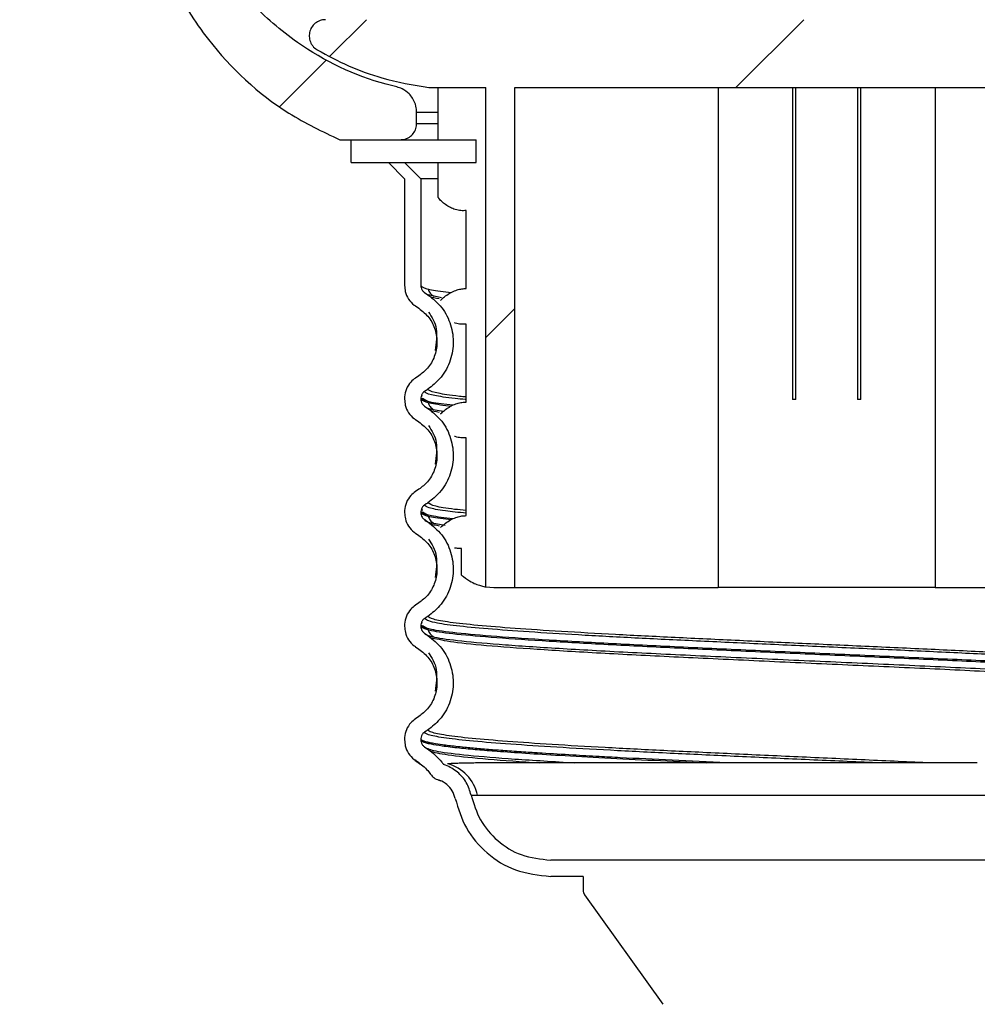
# Model space of a CAD drawing. Header units: millimetres. Extents: x 13 to 267, y 13 to 203.
# Tile 4 of 10: x 155 to 164, y 103 to 113. Entities that reach past the tile are written whole.
import ezdxf

# ---------------------------------------------------------------- set-up
doc = ezdxf.new("R2010")
doc.units = ezdxf.units.MM

msp = doc.modelspace()

# ---------------------------------------------------------------- hatches: boundary and pattern name
at = {"linetype": 'Continuous', "lineweight": 18}
h = msp.add_hatch(dxfattribs=at)
h.set_pattern_fill('ANSI31', style=0)
edge = h.paths.add_edge_path(flags=0)
edge.add_spline(control_points=[(156.2297, 114.5195), (156.1772, 114.6879), (156.0989, 114.8502), (155.9997, 114.9959), (155.8867, 115.1619), (155.7435, 115.3106), (155.582, 115.4297), (155.4809, 115.5043), (155.3713, 115.5686), (155.2569, 115.6204), (155.074, 115.7032), (154.8743, 115.7555), (154.6744, 115.7731), (154.625, 115.7774), (154.5755, 115.7797), (154.526, 115.78)], knot_values=[0.029125, 0.029125, 0.029125, 0.029125, 0.0307116, 0.0307116, 0.0307116, 0.0325182, 0.0325182, 0.0325182, 0.0336391, 0.0336391, 0.0336391, 0.0354456, 0.0354456, 0.0354456, 0.0358875, 0.0358875, 0.0358875, 0.0358875], weights=[1, 1, 1, 1, 1, 1, 1, 1, 1, 1, 1, 1, 1, 1, 1, 1], degree=3, periodic=0)
edge.add_spline(control_points=[(154.526, 115.78), (151.762, 115.7935), (148.9721, 116.3641), (146.3776, 117.3175), (143.7975, 118.2656), (141.3388, 119.6216), (139.1429, 121.2751), (136.6234, 123.1722), (134.3916, 125.5131), (132.596, 128.1059), (130.7062, 130.8348), (129.2547, 133.9059), (128.274, 137.0771), (126.8765, 141.5961), (126.4276, 146.4243), (126.4833, 151.1541), (126.5171, 154.0259), (126.6995, 156.922), (127.2933, 159.732), (127.6385, 161.3658), (128.137, 162.9911), (128.8962, 164.4784), (129.4667, 165.5959), (130.2031, 166.6524), (131.0998, 167.5301), (132.0016, 168.4128), (133.0912, 169.1301), (134.25, 169.6295), (135.6166, 170.2184), (137.11, 170.5352), (138.5923, 170.6651), (139.1087, 170.7104), (139.6273, 170.7336), (140.1456, 170.7387)], knot_values=[0, 0, 0, 0, 0.0248765, 0.0248765, 0.0248765, 0.0495484, 0.0495484, 0.0495484, 0.0779273, 0.0779273, 0.0779273, 0.1077867, 0.1077867, 0.1077867, 0.1505062, 0.1505062, 0.1505062, 0.176284, 0.176284, 0.176284, 0.1912785, 0.1912785, 0.1912785, 0.2025565, 0.2025565, 0.2025565, 0.2139326, 0.2139326, 0.2139326, 0.2273275, 0.2273275, 0.2273275, 0.2319473, 0.2319473, 0.2319473, 0.2319473], weights=[1, 1, 1, 1, 1, 1, 1, 1, 1, 1, 1, 1, 1, 1, 1, 1, 1, 1, 1, 1, 1, 1, 1, 1, 1, 1, 1, 1, 1, 1, 1, 1, 1, 1], degree=3, periodic=0)
edge.add_spline(control_points=[(140.1456, 170.7387), (140.2785, 170.7385), (140.4129, 170.718), (140.5398, 170.6786), (140.6823, 170.6343), (140.8191, 170.5648), (140.939, 170.4758), (141.0588, 170.3869), (141.1649, 170.276), (141.2485, 170.1524), (141.3321, 170.0288), (141.3955, 169.889), (141.4335, 169.7447), (141.4715, 169.6004), (141.4851, 169.4475), (141.4732, 169.2988), (141.4612, 169.15), (141.4235, 169.0013), (141.363, 168.8648), (141.3025, 168.7284), (141.2176, 168.6006), (141.1153, 168.4919), (141.0131, 168.3832), (140.8907, 168.2906), (140.7582, 168.2219), (140.6258, 168.1531), (140.4796, 168.1063), (140.3319, 168.0853), (140.1841, 168.0643), (140.0307, 168.0685), (139.8843, 168.0976), (139.738, 168.1266), (139.5946, 168.1814), (139.4661, 168.2573), (139.3699, 168.314), (139.2803, 168.3836), (139.2013, 168.4625)], knot_values=[0.0028332, 0.0028332, 0.0028332, 0.0028332, 0.0040293, 0.0040293, 0.0040293, 0.0053723, 0.0053723, 0.0053723, 0.0067154, 0.0067154, 0.0067154, 0.0080585, 0.0080585, 0.0080585, 0.0094016, 0.0094016, 0.0094016, 0.0107447, 0.0107447, 0.0107447, 0.0120878, 0.0120878, 0.0120878, 0.0134309, 0.0134309, 0.0134309, 0.0147739, 0.0147739, 0.0147739, 0.016117, 0.016117, 0.016117, 0.0174601, 0.0174601, 0.0174601, 0.0184644, 0.0184644, 0.0184644, 0.0184644], weights=[1, 1, 1, 1, 1, 1, 1, 1, 1, 1, 1, 1, 1, 1, 1, 1, 1, 1, 1, 1, 1, 1, 1, 1, 1, 1, 1, 1, 1, 1, 1, 1, 1, 1, 1, 1, 1], degree=3, periodic=0)
edge.add_spline(control_points=[(139.2013, 168.4625), (139.1227, 168.384), (139.0441, 168.3054), (138.9656, 168.2268)], knot_values=[0.3230245, 0.3230245, 0.3230245, 0.3230245, 0.324028, 0.324028, 0.324028, 0.324028], weights=[1, 1, 1, 1], degree=3, periodic=0)
edge.add_spline(control_points=[(138.9656, 168.2268), (138.9663, 168.2261), (138.9669, 168.2255), (138.9676, 168.2248), (139.0998, 168.0931), (139.2565, 167.9824), (139.4247, 167.9019), (139.593, 167.8214), (139.7775, 167.7688), (139.9629, 167.7486), (140.1483, 167.7283), (140.3398, 167.7397), (140.5215, 167.782), (140.7032, 167.8242), (140.8801, 167.8984), (141.0376, 167.9984), (141.1951, 168.0984), (141.3374, 168.227), (141.4529, 168.3735), (141.5684, 168.52), (141.6602, 168.6884), (141.7207, 168.8649), (141.7812, 169.0413), (141.812, 169.2307), (141.8107, 169.4172), (141.8094, 169.6038), (141.7758, 169.7926), (141.7128, 169.9682), (141.6498, 170.1438), (141.5557, 170.3109), (141.4381, 170.4557), (141.3205, 170.6006), (141.1763, 170.7271), (141.0175, 170.8249), (140.8586, 170.9226), (140.6806, 170.9943), (140.4984, 171.0339), (140.3823, 171.0592), (140.2629, 171.072), (140.1441, 171.072)], knot_values=[0.0100646, 0.0100646, 0.0100646, 0.0100646, 0.0100731, 0.0100731, 0.0100731, 0.011752, 0.011752, 0.011752, 0.0134309, 0.0134309, 0.0134309, 0.0151097, 0.0151097, 0.0151097, 0.0167886, 0.0167886, 0.0167886, 0.0184674, 0.0184674, 0.0184674, 0.0201463, 0.0201463, 0.0201463, 0.0218251, 0.0218251, 0.0218251, 0.023504, 0.023504, 0.023504, 0.0251829, 0.0251829, 0.0251829, 0.0268617, 0.0268617, 0.0268617, 0.0285406, 0.0285406, 0.0285406, 0.0296075, 0.0296075, 0.0296075, 0.0296075], weights=[1, 1, 1, 1, 1, 1, 1, 1, 1, 1, 1, 1, 1, 1, 1, 1, 1, 1, 1, 1, 1, 1, 1, 1, 1, 1, 1, 1, 1, 1, 1, 1, 1, 1, 1, 1, 1, 1, 1, 1], degree=3, periodic=0)
edge.add_spline(control_points=[(140.1441, 171.072), (138.3267, 171.0544), (136.4712, 170.8127), (134.7632, 170.1915), (133.6221, 169.7765), (132.528, 169.1761), (131.5858, 168.4102), (130.6424, 167.6434), (129.8307, 166.6948), (129.185, 165.6647), (128.2621, 164.1924), (127.6387, 162.5245), (127.2086, 160.8409), (126.0172, 156.1775), (125.9502, 151.2342), (126.2715, 146.4318), (126.5572, 142.1611), (127.4244, 137.8516), (129.0671, 133.8992), (130.4107, 130.6663), (132.2964, 127.6016), (134.6253, 124.9876), (136.96, 122.367), (139.8053, 120.124), (142.9132, 118.4931), (145.8378, 116.9584), (149.0937, 115.9046), (152.3789, 115.5645), (153.0913, 115.4907), (153.8082, 115.4502), (154.5244, 115.4467)], knot_values=[0, 0, 0, 0, 0.0163575, 0.0163575, 0.0163575, 0.027238, 0.027238, 0.027238, 0.0381291, 0.0381291, 0.0381291, 0.0537284, 0.0537284, 0.0537284, 0.0972659, 0.0972659, 0.0972659, 0.1360988, 0.1360988, 0.1360988, 0.1678039, 0.1678039, 0.1678039, 0.1996353, 0.1996353, 0.1996353, 0.2295996, 0.2295996, 0.2295996, 0.2359795, 0.2359795, 0.2359795, 0.2359795], weights=[1, 1, 1, 1, 1, 1, 1, 1, 1, 1, 1, 1, 1, 1, 1, 1, 1, 1, 1, 1, 1, 1, 1, 1, 1, 1, 1, 1, 1, 1, 1], degree=3, periodic=0)
edge.add_spline(control_points=[(154.5244, 115.4467), (154.5373, 115.4466), (154.5502, 115.4463), (154.5631, 115.4459), (154.7122, 115.4408), (154.8625, 115.41), (155.0016, 115.3558), (155.0886, 115.3219), (155.1726, 115.2786), (155.2506, 115.2273), (155.3753, 115.1453), (155.4875, 115.0406), (155.578, 114.9219), (155.6685, 114.8033), (155.7398, 114.6674), (155.7859, 114.5254), (155.802, 114.476), (155.8152, 114.4255), (155.8254, 114.3745)], knot_values=[0.0227178, 0.0227178, 0.0227178, 0.0227178, 0.0228325, 0.0228325, 0.0228325, 0.0241756, 0.0241756, 0.0241756, 0.0250089, 0.0250089, 0.0250089, 0.026352, 0.026352, 0.026352, 0.027695, 0.027695, 0.027695, 0.0281602, 0.0281602, 0.0281602, 0.0281602], weights=[1, 1, 1, 1, 1, 1, 1, 1, 1, 1, 1, 1, 1, 1, 1, 1, 1, 1, 1], degree=3, periodic=0)
edge.add_spline(control_points=[(155.8254, 114.3745), (155.8804, 114.0988), (155.9714, 113.828), (156.0939, 113.575), (156.1956, 113.3648), (156.3203, 113.1643), (156.4637, 112.98), (156.6929, 112.6856), (156.976, 112.4267), (157.2897, 112.2248), (157.4547, 112.1186), (157.6297, 112.0266), (157.8108, 111.9511)], knot_values=[0.0579119, 0.0579119, 0.0579119, 0.0579119, 0.0604399, 0.0604399, 0.0604399, 0.0625232, 0.0625232, 0.0625232, 0.0658809, 0.0658809, 0.0658809, 0.0676409, 0.0676409, 0.0676409, 0.0676409], weights=[1, 1, 1, 1, 1, 1, 1, 1, 1, 1, 1, 1, 1], degree=3, periodic=0)
edge.add_line((157.8108, 111.9511), (158.4341, 111.9511))
edge.add_spline(control_points=[(158.4341, 111.9511), (158.4502, 111.9511), (158.4664, 111.9535), (158.4818, 111.9581), (158.4929, 111.9614), (158.5038, 111.9659), (158.5141, 111.9716), (158.5304, 111.9805), (158.5455, 111.9924), (158.558, 112.0063), (158.5705, 112.0201), (158.5807, 112.0363), (158.5879, 112.0535), (158.5951, 112.0708), (158.5994, 112.0895), (158.6005, 112.1081), (158.6007, 112.1113), (158.6008, 112.1145), (158.6008, 112.1178)], knot_values=[0.0028776, 0.0028776, 0.0028776, 0.0028776, 0.003022, 0.003022, 0.003022, 0.0031261, 0.0031261, 0.0031261, 0.003294, 0.003294, 0.003294, 0.0034619, 0.0034619, 0.0034619, 0.0036298, 0.0036298, 0.0036298, 0.0036586, 0.0036586, 0.0036586, 0.0036586], weights=[1, 1, 1, 1, 1, 1, 1, 1, 1, 1, 1, 1, 1, 1, 1, 1, 1, 1, 1], degree=3, periodic=0)
edge.add_line((158.6008, 112.1178), (158.6008, 112.2341))
edge.add_spline(control_points=[(158.6008, 112.2341), (158.6008, 112.2547), (158.5984, 112.2755), (158.5936, 112.2955), (158.5867, 112.3246), (158.5748, 112.3528), (158.5586, 112.378), (158.5486, 112.3937), (158.5368, 112.4084), (158.5236, 112.4217), (158.5026, 112.4429), (158.4777, 112.4608), (158.4508, 112.4739), (158.4334, 112.4823), (158.415, 112.4889), (158.3962, 112.4934)], knot_values=[0.0043812, 0.0043812, 0.0043812, 0.0043812, 0.0045665, 0.0045665, 0.0045665, 0.0048351, 0.0048351, 0.0048351, 0.0050018, 0.0050018, 0.0050018, 0.0052704, 0.0052704, 0.0052704, 0.0054444, 0.0054444, 0.0054444, 0.0054444], weights=[1, 1, 1, 1, 1, 1, 1, 1, 1, 1, 1, 1, 1, 1, 1, 1], degree=3, periodic=0)
edge.add_spline(control_points=[(158.3962, 112.4934), (158.3598, 112.5021), (158.3235, 112.5115), (158.2875, 112.5216), (157.9641, 112.6119), (157.6518, 112.7593), (157.3765, 112.9515), (157.2042, 113.0718), (157.0437, 113.2111), (156.9004, 113.3648), (156.6713, 113.6103), (156.4815, 113.8988), (156.3467, 114.2063), (156.3019, 114.3084), (156.2628, 114.4131), (156.2297, 114.5195)], knot_values=[0.0510405, 0.0510405, 0.0510405, 0.0510405, 0.0513736, 0.0513736, 0.0513736, 0.0543956, 0.0543956, 0.0543956, 0.0562705, 0.0562705, 0.0562705, 0.0592925, 0.0592925, 0.0592925, 0.0602893, 0.0602893, 0.0602893, 0.0602893], weights=[1, 1, 1, 1, 1, 1, 1, 1, 1, 1, 1, 1, 1, 1, 1, 1], degree=3, periodic=0)
h = msp.add_hatch(dxfattribs=at)
h.set_pattern_fill('ANSI31', style=0)
edge = h.paths.add_edge_path(flags=0)
edge.add_line((159.3106, 112.4867), (159.3106, 107.3587))
edge.add_spline(control_points=[(159.3106, 107.3587), (159.3383, 107.3552), (159.3662, 107.3534), (159.3941, 107.3534)], knot_values=[0.000877, 0.000877, 0.000877, 0.000877, 0.0011281, 0.0011281, 0.0011281, 0.0011281], weights=[1, 1, 1, 1], degree=3, periodic=0)
edge.add_line((159.3941, 107.3534), (159.6108, 107.3534))
edge.add_line((159.6108, 107.3534), (159.6108, 112.4867))
edge.add_line((159.6108, 112.4867), (166.0107, 112.4867))
edge.add_line((166.0107, 112.4867), (166.0107, 107.3534))
edge.add_line((166.0107, 107.3534), (166.2274, 107.3534))
edge.add_spline(control_points=[(166.2274, 107.3534), (166.2553, 107.3534), (166.2832, 107.3552), (166.3109, 107.3587)], knot_values=[0.0016913, 0.0016913, 0.0016913, 0.0016913, 0.0019418, 0.0019418, 0.0019418, 0.0019418], weights=[1, 1, 1, 1], degree=3, periodic=0)
edge.add_line((166.3109, 107.3587), (166.3109, 112.4867))
edge.add_line((166.3109, 112.4867), (166.894, 112.4867))
edge.add_spline(control_points=[(166.894, 112.4867), (167.2172, 112.5265), (167.5379, 112.6209), (167.8311, 112.7623), (167.9024, 112.7967), (167.9723, 112.834), (168.0406, 112.8739)], knot_values=[0.006136, 0.006136, 0.006136, 0.006136, 0.0090662, 0.0090662, 0.0090662, 0.0097724, 0.0097724, 0.0097724, 0.0097724], weights=[1, 1, 1, 1, 1, 1, 1], degree=3, periodic=0)
edge.add_spline(control_points=[(168.0406, 112.8739), (168.0495, 112.8791), (168.058, 112.8851), (168.0657, 112.8918), (168.0798, 112.9041), (168.092, 112.9189), (168.1013, 112.9351), (168.1105, 112.9513), (168.1171, 112.9693), (168.1205, 112.9876), (168.1239, 113.006), (168.1241, 113.0252), (168.1212, 113.0436), (168.1183, 113.062), (168.1122, 113.0802), (168.1034, 113.0966), (168.0946, 113.1131), (168.0828, 113.1282), (168.069, 113.1408), (168.0553, 113.1534), (168.0391, 113.1638), (168.022, 113.1711), (168.0048, 113.1784), (167.9862, 113.1829), (167.9675, 113.1841), (167.9639, 113.1843), (167.9602, 113.1844), (167.9566, 113.1844)], knot_values=[0.000915, 0.000915, 0.000915, 0.000915, 0.0010073, 0.0010073, 0.0010073, 0.0011752, 0.0011752, 0.0011752, 0.0013431, 0.0013431, 0.0013431, 0.001511, 0.001511, 0.001511, 0.0016789, 0.0016789, 0.0016789, 0.0018467, 0.0018467, 0.0018467, 0.0020146, 0.0020146, 0.0020146, 0.0021825, 0.0021825, 0.0021825, 0.0022151, 0.0022151, 0.0022151, 0.0022151], weights=[1, 1, 1, 1, 1, 1, 1, 1, 1, 1, 1, 1, 1, 1, 1, 1, 1, 1, 1, 1, 1, 1, 1, 1, 1, 1, 1, 1], degree=3, periodic=0)
edge.add_line((167.9566, 113.1844), (157.6649, 113.1844))
edge.add_spline(control_points=[(157.6649, 113.1844), (157.6646, 113.1844), (157.6643, 113.1844), (157.664, 113.1844), (157.6453, 113.1843), (157.6264, 113.181), (157.6089, 113.1747), (157.5913, 113.1685), (157.5746, 113.1591), (157.5601, 113.1473), (157.5456, 113.1356), (157.5329, 113.1212), (157.5231, 113.1053), (157.5133, 113.0894), (157.5061, 113.0716), (157.5021, 113.0534), (157.4981, 113.0352), (157.4972, 113.016), (157.4995, 112.9975), (157.5018, 112.979), (157.5073, 112.9606), (157.5155, 112.9439), (157.5207, 112.9334), (157.527, 112.9235), (157.5343, 112.9143), (157.5458, 112.8997), (157.5601, 112.8869), (157.5759, 112.8769), (157.5775, 112.8759), (157.5792, 112.8749), (157.5809, 112.8739)], knot_values=[0.0020118, 0.0020118, 0.0020118, 0.0020118, 0.0020146, 0.0020146, 0.0020146, 0.0021825, 0.0021825, 0.0021825, 0.0023504, 0.0023504, 0.0023504, 0.0025183, 0.0025183, 0.0025183, 0.0026862, 0.0026862, 0.0026862, 0.0028541, 0.0028541, 0.0028541, 0.003022, 0.003022, 0.003022, 0.0031261, 0.0031261, 0.0031261, 0.003294, 0.003294, 0.003294, 0.0033113, 0.0033113, 0.0033113, 0.0033113], weights=[1, 1, 1, 1, 1, 1, 1, 1, 1, 1, 1, 1, 1, 1, 1, 1, 1, 1, 1, 1, 1, 1, 1, 1, 1, 1, 1, 1, 1, 1, 1], degree=3, periodic=0)
edge.add_spline(control_points=[(157.5809, 112.8739), (157.7892, 112.7522), (158.0138, 112.6551), (158.2452, 112.5869), (158.4027, 112.5404), (158.5645, 112.5068), (158.7275, 112.4867)], knot_values=[0.052215, 0.052215, 0.052215, 0.052215, 0.0543841, 0.0543841, 0.0543841, 0.0558489, 0.0558489, 0.0558489, 0.0558489], weights=[1, 1, 1, 1, 1, 1, 1], degree=3, periodic=0)
edge.add_line((158.7275, 112.4867), (159.3106, 112.4867))
h = msp.add_hatch(dxfattribs=at)
h.set_pattern_fill('ANSI31', style=0)
h.paths.add_polyline_path([(157.9274, 111.9511), (157.9274, 111.7178), (159.2106, 111.7178), (159.2106, 111.9511)], flags=0)

# ---------------------------------------------------------------- linework, layer by layer
at = {"color": 7, "linetype": 'Continuous', "lineweight": 25}
for p, q in [((158.7275, 112.4867), (159.3106, 112.4867)), ((158.8192, 112.4867), (158.8192, 111.9511)), ((159.3106, 107.3587), (159.3106, 112.4867)), ((159.6108, 112.4867), (166.0107, 112.4867)), ((159.6108, 107.3534), (159.6108, 112.4867)), ((161.6972, 112.4867), (161.6972, 107.3534)), ((162.4608, 112.4867), (162.4608, 109.2844)), ((162.4941, 109.2844), (162.4941, 112.4867)), ((163.1274, 112.4867), (163.1274, 109.2844)), ((163.1608, 109.2844), (163.1608, 112.4867)), ((163.9243, 112.4867), (163.9243, 107.3534)), ((158.6008, 112.1178), (158.6008, 112.2341)), ((157.8108, 111.9511), (158.4341, 111.9511)), ((157.9274, 111.9511), (159.2106, 111.9511)), ((157.9274, 111.7178), (157.9274, 111.9511)), ((159.2106, 111.7178), (159.2106, 111.9511)), ((157.9274, 111.7178), (159.2106, 111.7178)), ((158.3108, 111.7178), (158.4775, 111.5511)), ((158.3108, 111.7178), (158.4775, 111.7178)), ((158.4775, 111.7178), (158.6441, 111.5511)), ((158.8192, 111.7178), (158.8192, 111.3603)), ((158.4775, 111.5511), (158.4775, 110.4526)), ((158.6441, 111.5511), (158.6441, 110.4525)), ((158.8192, 111.5511), (158.6441, 111.5511)), ((159.1096, 110.4235), (159.1096, 111.2235)), ((158.6812, 110.3829), (158.7172, 110.3589)), ((158.5889, 110.2441), (158.6249, 110.22)), ((159.1095, 109.2568), (159.1095, 110.0568)), ((158.6249, 109.5278), (158.5889, 109.5038)), ((158.4775, 109.2957), (158.4775, 109.2859)), ((158.6441, 109.2957), (158.6441, 109.2859)), ((158.6531, 109.3251), (158.6558, 109.3159)), ((158.6614, 109.2965), (158.7187, 109.261)), ((162.4941, 109.2844), (162.4608, 109.2844)), ((163.1608, 109.2844), (163.1274, 109.2844)), ((158.6813, 109.2163), (158.7173, 109.1923)), ((158.5889, 109.0774), (158.6249, 109.0534)), ((159.1095, 108.0901), (159.1096, 108.8901)), ((158.6249, 108.3611), (158.5889, 108.3371)), ((158.4775, 108.1291), (158.4775, 108.1192)), ((158.6441, 108.129), (158.6441, 108.1192)), ((158.6531, 108.1585), (158.6578, 108.1422)), ((158.6613, 108.1299), (158.7179, 108.0945)), ((158.6812, 108.0496), (158.7172, 108.0256)), ((158.5889, 107.9107), (158.6249, 107.8867)), ((159.0608, 107.4803), (159.0608, 107.7534)), ((159.3106, 107.3587), (159.3941, 107.3534)), ((159.3941, 107.3534), (159.6108, 107.3534)), ((159.6108, 107.3534), (161.6972, 107.3534)), ((163.9243, 107.3534), (161.6972, 107.3534)), ((163.9243, 107.3534), (166.0107, 107.3534)), ((158.6249, 107.1945), (158.5889, 107.1704)), ((158.4775, 106.9624), (158.4775, 106.9526)), ((158.6441, 106.9624), (158.6441, 106.9525)), ((158.6532, 106.992), (158.6548, 106.9863)), ((158.6613, 106.9633), (158.718, 106.9278)), ((158.6813, 106.8829), (158.7173, 106.8589)), ((158.5889, 106.7441), (158.6249, 106.72)), ((158.6249, 106.0278), (158.5889, 106.0038)), ((158.4775, 105.7955), (158.4775, 105.7859)), ((158.6441, 105.7955), (158.6441, 105.7859)), ((158.6812, 105.7163), (158.7173, 105.6922)), ((158.5847, 105.5803), (158.5977, 105.5663)), ((158.5889, 105.5774), (158.6249, 105.5534)), ((158.882, 105.5334), (158.8776, 105.5326)), ((158.8221, 105.3755), (158.8444, 105.3668)), ((159.2251, 105.2178), (166.4605, 105.2178)), ((165.6441, 104.5511), (159.9775, 104.5511)), ((160.3108, 104.3844), (159.9775, 104.3844)), ((160.3108, 104.3844), (160.3108, 104.2445)), ((160.3263, 104.1961), (161.1303, 103.0706))]:
    msp.add_line(p, q, dxfattribs=at)
at = {"color": 8, "linetype": 'Continuous', "lineweight": 25}
for p, q in [((158.6008, 112.2341), (158.8192, 112.2341)), ((158.6008, 112.1178), (158.8192, 112.1178)), ((158.7043, 110.3643), (158.855, 110.3319)), ((158.7172, 110.3589), (158.7309, 110.3475)), ((158.7173, 109.1923), (158.732, 109.1809)), ((158.7172, 108.0256), (158.733, 108.0142)), ((158.7173, 106.8589), (158.7341, 106.8476)), ((158.7463, 105.439), (158.7392, 105.4396)), ((158.8333, 105.3741), (158.8276, 105.3736))]:
    msp.add_line(p, q, dxfattribs=at)
at = {"color": 7, "linetype": 'Continuous', "lineweight": 25, "flags": 128}
for points in [[(158.7173, 109.3889), (158.7083, 109.3829), (158.6991, 109.3768), (158.6812, 109.3649)], [(158.7173, 108.2222), (158.7083, 108.2162), (158.6991, 108.2101), (158.6812, 108.1982)], [(158.7173, 107.0556), (158.7083, 107.0496), (158.6991, 107.0434), (158.6812, 107.0316)], [(158.7173, 105.8889), (158.7083, 105.8829), (158.6991, 105.8768), (158.6813, 105.8649)]]:
    msp.add_lwpolyline(points, dxfattribs=at)
at = {"color": 7, "linetype": 'Continuous', "lineweight": 25}
msp.add_arc((158.8194, 105.1386), 0.4133, 11.0475, 76.39765, dxfattribs=at)
for points, knots in [([(158.3962, 112.4934), (158.3599, 112.5026), (157.998, 112.5937), (157.458, 112.8512), (156.7903, 113.4319), (156.4139, 113.9919), (156.2664, 114.4143), (156.2297, 114.5195)], [0, 0, 0, 0, 0.0363172, 0.3621236, 0.5660402, 0.8918404, 1, 1, 1, 1]), ([(155.8254, 114.3745), (155.9007, 114.1019), (156.0388, 113.6028), (156.5216, 112.8483), (157.1191, 112.2833), (157.6335, 112.0363), (157.8108, 111.9511)], [0, 0, 0, 0, 0.2593785, 0.4748021, 0.8189982, 1, 1, 1, 1]), ([(157.6649, 113.1844), (157.6646, 113.1844), (157.6456, 113.1844), (157.6077, 113.1777), (157.5581, 113.1498), (157.5204, 113.107), (157.499, 113.0541), (157.4963, 112.9972), (157.5107, 112.9493), (157.537, 112.9077), (157.5615, 112.8855), (157.5792, 112.8749), (157.5809, 112.8739)], [0, 0, 0, 0, 0.0022238, 0.1313026, 0.2603814, 0.3894597, 0.5185374, 0.6476145, 0.7766914, 0.8574775, 0.9865556, 1, 1, 1, 1]), ([(157.5809, 112.8739), (157.6866, 112.8171), (157.8997, 112.7028), (158.2831, 112.5633), (158.5654, 112.5147), (158.7275, 112.4867)], [0, 0, 0, 0, 0.2955587, 0.5954805, 1, 1, 1, 1]), ([(158.6008, 112.2341), (158.5994, 112.2547), (158.5959, 112.3053), (158.5672, 112.3704), (158.5181, 112.4317), (158.4619, 112.4732), (158.4147, 112.4877), (158.3962, 112.4934)], [0, 0, 0, 0, 0.1742031, 0.4263848, 0.5842187, 0.8364048, 1, 1, 1, 1]), ([(158.4341, 111.9511), (158.4502, 111.9525), (158.4781, 111.9548), (158.5211, 111.9733), (158.5604, 112.0041), (158.5908, 112.0523), (158.6003, 112.0927), (158.6007, 112.1145), (158.6008, 112.1178)], [0, 0, 0, 0, 0.1846054, 0.3189278, 0.5335342, 0.7481407, 0.9627459, 1, 1, 1, 1]), ([(159.1096, 111.2235), (159.0922, 111.2227), (159.057, 111.2211), (159.0013, 111.2322), (158.947, 111.2534), (158.8994, 111.2821), (158.8558, 111.3178), (158.8315, 111.346), (158.8192, 111.3603)], [0, 0, 0, 0, 0.195668, 0.3962789, 0.5563613, 0.720883, 0.8587925, 1, 1, 1, 1]), ([(158.4774, 110.4524), (158.4789, 110.4319), (158.4824, 110.3832), (158.5152, 110.3119), (158.5574, 110.266), (158.5846, 110.247), (158.5888, 110.2441)], [0, 0, 0, 0, 0.2510911, 0.5942478, 0.9373883, 1, 1, 1, 1]), ([(158.6441, 110.4524), (158.6446, 110.4455), (158.6457, 110.4293), (158.6566, 110.4055), (158.6707, 110.3902), (158.6798, 110.3839), (158.6812, 110.383)], [0, 0, 0, 0, 0.2509702, 0.594118, 0.9372473, 1, 1, 1, 1]), ([(158.7173, 110.3589), (158.7677, 110.3177), (158.8701, 110.2338), (158.9599, 110.0529), (158.9878, 109.8549), (158.9476, 109.6602), (158.8532, 109.4965), (158.7595, 109.4223), (158.7173, 109.3889)], [0, 0, 0, 0, 0.1698041, 0.3449635, 0.5161865, 0.6874886, 0.8592166, 1, 1, 1, 1]), ([(158.719, 110.4187), (158.7244, 110.4039), (158.7351, 110.3743), (158.764, 110.3539), (158.7784, 110.3437)], [0, 0, 0, 0, 0.5009118, 1, 1, 1, 1]), ([(158.7309, 110.3475), (158.7326, 110.3453), (158.7396, 110.3362), (158.7931, 110.327), (158.8331, 110.3201)], [0, 0, 0, 0, 0.2502181, 1, 1, 1, 1]), ([(158.8464, 110.2992), (158.848, 110.301), (158.8602, 110.3153), (158.8903, 110.3414), (158.937, 110.3748), (158.9898, 110.4004), (159.0418, 110.4164), (159.0814, 110.4225), (159.1032, 110.4232), (159.1096, 110.4235)], [0, 0, 0, 0, 0.0194413, 0.1563482, 0.3429657, 0.5349048, 0.7250135, 0.9189995, 1, 1, 1, 1]), ([(158.6249, 110.22), (158.6613, 110.1903), (158.734, 110.1307), (158.7978, 110.0019), (158.8181, 109.8614), (158.7896, 109.7222), (158.7224, 109.6049), (158.6553, 109.5518), (158.6249, 109.5278)], [0, 0, 0, 0, 0.17165016, 0.34330042, 0.51494541, 0.68656443, 0.85815072, 1, 1, 1, 1]), ([(158.722, 110.1812), (158.7576, 110.13), (158.8231, 110.0359), (158.8009, 109.8647), (158.7908, 109.7864)], [0, 0, 0, 0, 0.5430471, 1, 1, 1, 1]), ([(159.1095, 110.0568), (159.0921, 110.0562), (159.0569, 110.0551), (159.0152, 110.061), (158.9923, 110.0703), (158.9901, 110.0712)], [0, 0, 0, 0, 0.4682129, 0.9482533, 1, 1, 1, 1]), ([(158.5889, 109.5038), (158.5722, 109.4908), (158.5334, 109.4605), (158.4923, 109.393), (158.4781, 109.3328), (158.4775, 109.3002), (158.4774, 109.2955)], [0, 0, 0, 0, 0.2571259, 0.600023, 0.9429498, 1, 1, 1, 1]), ([(158.6812, 109.3649), (158.6758, 109.3607), (158.663, 109.3507), (158.6493, 109.3285), (158.6443, 109.3083), (158.6441, 109.2972), (158.6441, 109.2955)], [0, 0, 0, 0, 0.2506844, 0.5935422, 0.9364323, 1, 1, 1, 1]), ([(158.4774, 109.2857), (158.4789, 109.2651), (158.4824, 109.2165), (158.5152, 109.1451), (158.5574, 109.0992), (158.5846, 109.0803), (158.5888, 109.0774)], [0, 0, 0, 0, 0.2510738, 0.5942304, 0.9373697, 1, 1, 1, 1]), ([(158.6441, 109.2857), (158.6446, 109.2788), (158.6457, 109.2626), (158.6566, 109.2388), (158.6707, 109.2235), (158.6798, 109.2172), (158.6812, 109.2162)], [0, 0, 0, 0, 0.2509169, 0.5940796, 0.9372228, 1, 1, 1, 1]), ([(158.7189, 109.2521), (158.7243, 109.2373), (158.7351, 109.2077), (158.764, 109.1873), (158.7784, 109.1771)], [0, 0, 0, 0, 0.5009749, 1, 1, 1, 1]), ([(158.8465, 109.1327), (158.848, 109.1345), (158.8603, 109.1488), (158.8904, 109.1748), (158.937, 109.2082), (158.9899, 109.2338), (159.0419, 109.2498), (159.0814, 109.2558), (159.1031, 109.2566), (159.1095, 109.2568)], [0, 0, 0, 0, 0.0191273, 0.1561522, 0.342969, 0.5351128, 0.7254323, 0.9196315, 1, 1, 1, 1]), ([(158.7173, 109.1922), (158.7677, 109.151), (158.8701, 109.0672), (158.9599, 108.8862), (158.9878, 108.6882), (158.9476, 108.4935), (158.8532, 108.3299), (158.7595, 108.2557), (158.7173, 108.2222)], [0, 0, 0, 0, 0.16980234, 0.34495879, 0.5161795, 0.68748007, 0.85920702, 1, 1, 1, 1]), ([(158.732, 109.1809), (158.7341, 109.1781), (158.7409, 109.169), (158.7955, 109.1598), (158.8333, 109.1534)], [0, 0, 0, 0, 0.3070208, 1, 1, 1, 1]), ([(158.6249, 109.0534), (158.6613, 109.0236), (158.734, 108.964), (158.7978, 108.8353), (158.8181, 108.6947), (158.7896, 108.5555), (158.7224, 108.4383), (158.6553, 108.3852), (158.6249, 108.3611)], [0, 0, 0, 0, 0.1716502, 0.3433004, 0.5149454, 0.6865644, 0.8581507, 1, 1, 1, 1]), ([(158.722, 109.0145), (158.7576, 108.9634), (158.8231, 108.8692), (158.8009, 108.698), (158.7908, 108.6198)], [0, 0, 0, 0, 0.5430471, 1, 1, 1, 1]), ([(159.1096, 108.8901), (159.0921, 108.8896), (159.0569, 108.8884), (159.0152, 108.8944), (158.9923, 108.9037), (158.9901, 108.9046)], [0, 0, 0, 0, 0.4681421, 0.9481112, 1, 1, 1, 1]), ([(158.5889, 108.3371), (158.5722, 108.3241), (158.5334, 108.2938), (158.4924, 108.2264), (158.4781, 108.1662), (158.4775, 108.1335), (158.4774, 108.1288)], [0, 0, 0, 0, 0.2571241, 0.6000203, 0.9429462, 1, 1, 1, 1]), ([(158.4775, 108.119), (158.4789, 108.0985), (158.4825, 108.0498), (158.5152, 107.9785), (158.5575, 107.9326), (158.5847, 107.9137), (158.5889, 107.9107)], [0, 0, 0, 0, 0.2511075, 0.5942521, 0.9373788, 1, 1, 1, 1]), ([(158.6813, 108.1982), (158.6758, 108.194), (158.663, 108.1841), (158.6493, 108.1618), (158.6444, 108.1416), (158.6442, 108.1305), (158.6441, 108.1288)], [0, 0, 0, 0, 0.2506062, 0.5934913, 0.9364088, 1, 1, 1, 1]), ([(158.6441, 108.119), (158.6446, 108.1122), (158.6458, 108.0959), (158.6567, 108.0722), (158.6708, 108.0569), (158.6799, 108.0505), (158.6813, 108.0496)], [0, 0, 0, 0, 0.2510141, 0.594136, 0.9372378, 1, 1, 1, 1]), ([(158.7173, 108.0256), (158.7677, 107.9843), (158.8701, 107.9005), (158.9599, 107.7196), (158.9878, 107.5215), (158.9476, 107.3268), (158.8532, 107.1632), (158.7595, 107.089), (158.7173, 107.0556)], [0, 0, 0, 0, 0.169802, 0.344957, 0.5161757, 0.6874735, 0.8591972, 1, 1, 1, 1]), ([(158.7196, 108.0853), (158.7249, 108.0705), (158.7357, 108.0408), (158.7646, 108.0205), (158.779, 108.0103)], [0, 0, 0, 0, 0.5007157, 1, 1, 1, 1]), ([(158.8477, 107.9672), (158.8496, 107.9694), (158.8616, 107.9831), (158.8912, 108.0088), (158.9371, 108.0415), (158.9899, 108.0671), (159.0419, 108.0831), (159.0815, 108.0892), (159.1032, 108.0899), (159.1095, 108.0901)], [0, 0, 0, 0, 0.0246519, 0.1522999, 0.3399352, 0.5329206, 0.7240762, 0.9191292, 1, 1, 1, 1]), ([(158.733, 108.0142), (158.7354, 108.0109), (158.7421, 108.0019), (158.7977, 107.9926), (158.833, 107.9867)], [0, 0, 0, 0, 0.36493, 1, 1, 1, 1]), ([(158.6249, 107.8867), (158.6613, 107.8569), (158.734, 107.7973), (158.7978, 107.6686), (158.8181, 107.528), (158.7896, 107.3889), (158.7224, 107.2716), (158.6553, 107.2185), (158.6249, 107.1945)], [0, 0, 0, 0, 0.1716502, 0.3433004, 0.5149454, 0.6865644, 0.8581507, 1, 1, 1, 1]), ([(158.722, 107.8478), (158.7576, 107.7967), (158.8231, 107.7025), (158.8009, 107.5313), (158.7908, 107.4531)], [0, 0, 0, 0, 0.5430471, 1, 1, 1, 1]), ([(159.0608, 107.7534), (159.0544, 107.7533), (159.0416, 107.753), (159.0216, 107.7538), (159.0044, 107.7551), (158.9937, 107.7566), (158.99, 107.7571)], [0, 0, 0, 0, 0.2832452, 0.5670066, 0.8524797, 1, 1, 1, 1]), ([(159.0608, 107.4803), (159.0892, 107.4586), (159.1662, 107.3999), (159.2785, 107.363), (159.2992, 107.3602), (159.3106, 107.3587)], [0, 0, 0, 0, 0.2074749, 0.5615655, 1, 1, 1, 1]), ([(158.5889, 107.1704), (158.5722, 107.1575), (158.5334, 107.1272), (158.4924, 107.0597), (158.4781, 106.9995), (158.4775, 106.9669), (158.4775, 106.9622)], [0, 0, 0, 0, 0.25714, 0.6000579, 0.9430055, 1, 1, 1, 1]), ([(158.6812, 107.0316), (158.6758, 107.0274), (158.663, 107.0174), (158.6493, 106.9952), (158.6444, 106.975), (158.6442, 106.9639), (158.6441, 106.9622)], [0, 0, 0, 0, 0.2505797, 0.5935618, 0.9365763, 1, 1, 1, 1]), ([(166.9403, 106.4498), (166.924, 106.462), (166.8937, 106.4847), (166.6809, 106.5178), (166.3789, 106.5483), (165.9745, 106.5799), (165.4815, 106.6114), (164.9133, 106.6418), (164.2859, 106.6734), (163.6171, 106.705), (162.9256, 106.7354), (162.2308, 106.7668), (161.5525, 106.7985), (160.9093, 106.829), (160.3199, 106.8603), (159.8003, 106.892), (159.3652, 106.9227), (159.0292, 106.9537), (158.7507, 106.9907), (158.7073, 107.0163), (158.6812, 107.0316)], [0, 0, 0, 0, 0.062457, 0.1160175, 0.1696499, 0.2232071, 0.2768412, 0.3304095, 0.3840273, 0.4376036, 0.4912231, 0.5447971, 0.5984099, 0.6519994, 0.7055977, 0.7591921, 0.8127932, 0.8663873, 0.9199788, 1, 1, 1, 1]), ([(158.4774, 106.9524), (158.4789, 106.9318), (158.4825, 106.8832), (158.5152, 106.8118), (158.5574, 106.7659), (158.5847, 106.747), (158.5889, 106.7441)], [0, 0, 0, 0, 0.2510861, 0.5942402, 0.9373764, 1, 1, 1, 1]), ([(165.2374, 106.556), (165.0067, 106.5682), (164.5453, 106.5925), (163.7615, 106.6289), (162.9479, 106.6654), (162.1272, 106.7019), (161.3333, 106.7383), (160.5959, 106.7748), (159.944, 106.8112), (159.4013, 106.8477), (158.9929, 106.8842), (158.7058, 106.9224), (158.6656, 106.9484), (158.6441, 106.9624)], [0, 0, 0, 0, 0.08972795, 0.1794559, 0.26918385, 0.3589118, 0.44863974, 0.53836769, 0.62809564, 0.71782359, 0.80755154, 0.89727949, 1, 1, 1, 1]), ([(158.6441, 106.9525), (158.6656, 106.9386), (158.7058, 106.9125), (158.9929, 106.8743), (159.4013, 106.8379), (159.944, 106.8014), (160.5959, 106.765), (161.3333, 106.7285), (162.1272, 106.692), (162.9479, 106.6556), (163.7615, 106.6191), (164.5453, 106.5827), (165.0067, 106.5584), (165.2374, 106.5462)], [0, 0, 0, 0, 0.1027205, 0.1924485, 0.2821764, 0.3719044, 0.4616323, 0.5513603, 0.6410882, 0.7308162, 0.8205441, 0.9102721, 1, 1, 1, 1]), ([(158.6441, 106.9523), (158.6446, 106.9455), (158.6458, 106.9293), (158.6567, 106.9055), (158.6708, 106.8902), (158.6799, 106.8839), (158.6813, 106.8829)], [0, 0, 0, 0, 0.2509632, 0.5941081, 0.9372329, 1, 1, 1, 1]), ([(158.7191, 106.9187), (158.7244, 106.9039), (158.7352, 106.8743), (158.764, 106.8539), (158.7784, 106.8437)], [0, 0, 0, 0, 0.5009276, 1, 1, 1, 1]), ([(158.6813, 106.8829), (158.6814, 106.8823), (158.6835, 106.8687), (158.755, 106.8428), (159.0382, 106.8027), (159.4884, 106.7642), (160.0855, 106.725), (160.8033, 106.6852), (161.6097, 106.6471), (162.4694, 106.607), (163.3444, 106.5686), (164.1951, 106.5294), (164.9852, 106.4896), (165.6788, 106.4515), (166.2462, 106.4114), (166.6587, 106.373), (166.8979, 106.3359), (166.9271, 106.3119), (166.9402, 106.3011)], [0, 0, 0, 0, 0.0029695, 0.0703782, 0.1374918, 0.2047607, 0.2721287, 0.3391862, 0.4065564, 0.473819, 0.5409388, 0.608342, 0.6754516, 0.7427236, 0.8100886, 0.8771483, 0.9445223, 1, 1, 1, 1]), ([(158.7173, 106.8589), (158.7677, 106.8177), (158.8701, 106.7338), (158.9599, 106.5529), (158.9878, 106.3549), (158.9476, 106.1602), (158.8532, 105.9965), (158.7595, 105.9223), (158.7172, 105.8889)], [0, 0, 0, 0, 0.1698005, 0.344953, 0.516169, 0.6874642, 0.8591857, 1, 1, 1, 1]), ([(158.7341, 106.8476), (158.7368, 106.8437), (158.7432, 106.8347), (158.7999, 106.8254), (158.8326, 106.8201)], [0, 0, 0, 0, 0.4221242, 1, 1, 1, 1]), ([(158.5935, 106.741), (158.5917, 106.7415), (158.5883, 106.7425), (158.5887, 106.7436), (158.5889, 106.7441)], [0, 0, 0, 0, 0.5270605, 1, 1, 1, 1]), ([(158.6249, 106.72), (158.6613, 106.6903), (158.734, 106.6307), (158.7978, 106.5019), (158.8181, 106.3614), (158.7896, 106.2222), (158.7224, 106.1049), (158.6553, 106.0518), (158.6249, 106.0278)], [0, 0, 0, 0, 0.1716502, 0.3433004, 0.5149454, 0.6865644, 0.8581507, 1, 1, 1, 1]), ([(158.722, 106.6812), (158.7576, 106.63), (158.8231, 106.5359), (158.8009, 106.3647), (158.7908, 106.2864)], [0, 0, 0, 0, 0.54304714, 1, 1, 1, 1]), ([(158.5889, 106.0038), (158.5723, 105.9908), (158.5334, 105.9605), (158.4924, 105.893), (158.4781, 105.8329), (158.4776, 105.8002), (158.4775, 105.7955)], [0, 0, 0, 0, 0.257123, 0.6000028, 0.9429127, 1, 1, 1, 1]), ([(161.7854, 105.5511), (161.4087, 105.5686), (160.9507, 105.5898), (160.4518, 105.6163), (160.1801, 105.6314), (159.9538, 105.645), (159.8159, 105.6539), (159.7095, 105.6608), (159.5756, 105.6696), (159.3972, 105.6827), (159.2361, 105.6958), (159.1065, 105.7077), (158.9789, 105.721), (158.8685, 105.7347), (158.7828, 105.7481), (158.7384, 105.757), (158.7042, 105.7648), (158.6745, 105.7731), (158.6496, 105.7843), (158.6459, 105.7918), (158.6441, 105.7955)], [0, 0, 0, 0, 0.2156786, 0.2621971, 0.3232857, 0.3998748, 0.4273717, 0.4308297, 0.4846789, 0.5385288, 0.5923794, 0.6462307, 0.684733, 0.7544133, 0.8115166, 0.848429, 0.8618169, 0.9078773, 0.9539384, 1, 1, 1, 1]), ([(158.6813, 105.8649), (158.6759, 105.8607), (158.6631, 105.8507), (158.6493, 105.8285), (158.6444, 105.8083), (158.6442, 105.7972), (158.6442, 105.7955)], [0, 0, 0, 0, 0.2504489, 0.5933692, 0.9363223, 1, 1, 1, 1]), ([(163.3255, 105.5511), (163.0953, 105.5613), (162.6339, 105.5818), (161.9434, 105.6135), (161.2772, 105.6448), (160.6549, 105.6753), (160.0923, 105.707), (159.6071, 105.7384), (159.2112, 105.7688), (158.9173, 105.8004), (158.7324, 105.832), (158.6836, 105.853), (158.6814, 105.8641), (158.6813, 105.8649)], [0, 0, 0, 0, 0.0990119, 0.1985058, 0.2975432, 0.3970267, 0.4960577, 0.5955438, 0.6945894, 0.7940499, 0.8931136, 0.9925722, 1, 1, 1, 1]), ([(163.8422, 105.5511), (163.6171, 105.5615), (163.1665, 105.5822), (162.4707, 105.6133), (161.7865, 105.6453), (161.1312, 105.6764), (160.5238, 105.7073), (159.9813, 105.7393), (159.5198, 105.7706), (159.1514, 105.8014), (158.8891, 105.8334), (158.7426, 105.8626), (158.725, 105.8809), (158.7173, 105.8889)], [0, 0, 0, 0, 0.0924247, 0.1850277, 0.2782726, 0.370812, 0.4632961, 0.5565381, 0.6491967, 0.7415718, 0.8347979, 0.9275728, 1, 1, 1, 1]), ([(158.4774, 105.7857), (158.4789, 105.7652), (158.4824, 105.7165), (158.5152, 105.6452), (158.5574, 105.5993), (158.5846, 105.5804), (158.5888, 105.5774)], [0, 0, 0, 0, 0.2510709, 0.5942316, 0.9373757, 1, 1, 1, 1]), ([(158.6441, 105.7859), (158.6542, 105.7763), (158.6686, 105.7627), (158.7563, 105.7429), (158.8617, 105.7254), (159.0228, 105.706), (159.217, 105.6875), (159.4413, 105.6694), (159.7198, 105.6502), (160.0861, 105.6266), (160.676, 105.594), (161.2156, 105.5682), (161.5747, 105.5511)], [0, 0, 0, 0, 0.123133, 0.1750529, 0.2540951, 0.3448998, 0.4196903, 0.4898608, 0.5780569, 0.6716132, 0.7813793, 1, 1, 1, 1]), ([(158.6441, 105.7857), (158.6446, 105.7789), (158.6457, 105.7627), (158.6566, 105.7389), (158.6707, 105.7236), (158.6798, 105.7173), (158.6812, 105.7163)], [0, 0, 0, 0, 0.250907, 0.5940785, 0.9372311, 1, 1, 1, 1]), ([(158.7172, 105.6923), (158.7251, 105.6841), (158.7454, 105.6632), (158.9367, 105.6288), (159.3044, 105.5895), (159.6763, 105.5639), (159.8615, 105.5511)], [0, 0, 0, 0, 0.174935, 0.450383, 0.7261178, 1, 1, 1, 1]), ([(158.7173, 105.6922), (158.7683, 105.6515), (158.8281, 105.6038), (158.8713, 105.5416), (158.8776, 105.5326)], [0, 0, 0, 0, 0.85401912, 1, 1, 1, 1]), ([(158.5989, 105.5676), (158.5972, 105.568), (158.5848, 105.5713), (158.587, 105.5746), (158.5888, 105.5774)], [0, 0, 0, 0, 0.13344454, 1, 1, 1, 1]), ([(158.5975, 105.5663), (158.6036, 105.5623), (158.6157, 105.5542), (158.6278, 105.5461), (158.6338, 105.5421)], [0, 0, 0, 0, 0.5000031, 1, 1, 1, 1]), ([(158.6249, 105.5534), (158.6617, 105.524), (158.7043, 105.4899), (158.7351, 105.4455), (158.7393, 105.4395)], [0, 0, 0, 0, 0.8637522, 1, 1, 1, 1]), ([(159.1609, 105.2182), (159.147, 105.2632), (159.1193, 105.3532), (159.0241, 105.4609), (158.9359, 105.5132), (158.8846, 105.5302), (158.8776, 105.5326)], [0, 0, 0, 0, 0.3165965, 0.633193, 0.9497917, 1, 1, 1, 1]), ([(159.5257, 105.5511), (159.454, 105.551), (159.3099, 105.5507), (159.1675, 105.5489), (159.0698, 105.5469), (159.0058, 105.545), (158.9531, 105.5428), (158.9287, 105.5412), (158.9165, 105.5403)], [0, 0, 0, 0, 0.2363773, 0.4752646, 0.60542, 0.7359785, 0.8677794, 1, 1, 1, 1]), ([(164.358, 105.5511), (164.1559, 105.5511), (163.7429, 105.5511), (163.0771, 105.5511), (162.3874, 105.5511), (161.6992, 105.5511), (161.0438, 105.5511), (160.4508, 105.5511), (159.9335, 105.5511), (159.6598, 105.5511), (159.5258, 105.5511)], [0, 0, 0, 0, 0.11888658, 0.24286283, 0.37048051, 0.5, 0.62951949, 0.75713717, 0.88111342, 1, 1, 1, 1]), ([(158.7392, 105.4396), (158.7479, 105.4285), (158.7682, 105.4028), (158.8011, 105.3827), (158.8232, 105.3751), (158.8276, 105.3736)], [0, 0, 0, 0, 0.3749244, 0.8751052, 1, 1, 1, 1]), ([(158.9976, 105.185), (158.9893, 105.212), (158.9726, 105.266), (158.9155, 105.3306), (158.8626, 105.3619), (158.8319, 105.3722), (158.8277, 105.3736)], [0, 0, 0, 0, 0.3167052, 0.6334104, 0.9501182, 1, 1, 1, 1]), ([(158.9975, 105.1851), (159.0291, 105.0812), (159.0934, 104.8691), (159.3155, 104.6124), (159.6169, 104.4232), (159.8536, 104.3978), (159.9775, 104.3844)], [0, 0, 0, 0, 0.2366666, 0.4829383, 0.7292113, 1, 1, 1, 1]), ([(159.1608, 105.2184), (159.1871, 105.1318), (159.2408, 104.955), (159.4258, 104.7411), (159.677, 104.5834), (159.8742, 104.5622), (159.9775, 104.5511)], [0, 0, 0, 0, 0.23666582, 0.48293755, 0.72921082, 1, 1, 1, 1]), ([(159.1608, 105.2184), (159.1651, 105.2182), (159.1723, 105.2179), (159.2098, 105.2178), (159.2251, 105.2178)], [0, 0, 0, 0, 0.5937378, 1, 1, 1, 1]), ([(160.3108, 104.2445), (160.3116, 104.235), (160.3131, 104.2177), (160.3222, 104.2028), (160.3263, 104.1961)], [0, 0, 0, 0, 0.5435639, 1, 1, 1, 1])]:
    msp.add_open_spline(points, degree=3, knots=knots, dxfattribs=at)
at = {"color": 8, "linetype": 'Continuous', "lineweight": 25}
for points, knots in [([(158.6441, 110.4525), (158.6614, 110.4386), (158.6903, 110.4152), (158.8803, 110.3919), (158.9567, 110.3825)], [0, 0, 0, 0, 0.5979973, 1, 1, 1, 1]), ([(159.1006, 109.2826), (159.0651, 109.2859), (158.9199, 109.2996), (158.7732, 109.3243), (158.6889, 109.3479), (158.6827, 109.3616), (158.6812, 109.3649)], [0, 0, 0, 0, 0.1217408, 0.4985587, 0.8778621, 1, 1, 1, 1]), ([(159.1096, 109.3088), (159.0857, 109.311), (158.9512, 109.3238), (158.8128, 109.3475), (158.7253, 109.3715), (158.7189, 109.3854), (158.7173, 109.3889)], [0, 0, 0, 0, 0.08503111, 0.47776775, 0.86668741, 1, 1, 1, 1]), ([(158.9722, 109.2235), (158.8892, 109.2336), (158.6926, 109.2577), (158.6619, 109.2818), (158.6441, 109.2957)], [0, 0, 0, 0, 0.4219203, 1, 1, 1, 1]), ([(158.6441, 109.2859), (158.6613, 109.272), (158.6902, 109.2486), (158.8799, 109.2252), (158.9566, 109.2158)], [0, 0, 0, 0, 0.5958825, 1, 1, 1, 1]), ([(158.6812, 109.2162), (158.6876, 109.2076), (158.7007, 109.19), (158.8177, 109.1718), (158.8776, 109.1625)], [0, 0, 0, 0, 0.4874572, 1, 1, 1, 1]), ([(159.1095, 108.1425), (159.0685, 108.1466), (158.9223, 108.1613), (158.7673, 108.1883), (158.7347, 108.2104), (158.7173, 108.2222)], [0, 0, 0, 0, 0.15370739, 0.54818908, 1, 1, 1, 1]), ([(158.9722, 108.0568), (158.8892, 108.067), (158.6926, 108.091), (158.6619, 108.1151), (158.6441, 108.129)], [0, 0, 0, 0, 0.4219491, 1, 1, 1, 1]), ([(158.6441, 108.1192), (158.6613, 108.1053), (158.6902, 108.0819), (158.88, 108.0586), (158.9567, 108.0491)], [0, 0, 0, 0, 0.5958467, 1, 1, 1, 1]), ([(159.1095, 108.1147), (159.0336, 108.1228), (158.8594, 108.1415), (158.7143, 108.1695), (158.6919, 108.189), (158.6813, 108.1982)], [0, 0, 0, 0, 0.2889075, 0.6630541, 1, 1, 1, 1]), ([(158.6813, 108.0496), (158.6904, 108.0385), (158.7056, 108.0203), (158.8404, 108.0014), (158.8939, 107.9939)], [0, 0, 0, 0, 0.60253096, 1, 1, 1, 1]), ([(166.7957, 106.5136), (166.7834, 106.517), (166.7327, 106.5309), (166.528, 106.5547), (166.1874, 106.5859), (165.7421, 106.6179), (165.2157, 106.6489), (164.6204, 106.68), (163.9733, 106.7119), (163.2933, 106.7432), (162.5996, 106.774), (161.9117, 106.806), (161.2496, 106.8374), (160.6321, 106.8681), (160.0762, 106.9001), (159.5987, 106.9316), (159.2121, 106.9622), (158.9312, 106.994), (158.7526, 107.0253), (158.729, 107.0455), (158.7173, 107.0556)], [0, 0, 0, 0, 0.0184653, 0.0760923, 0.1338637, 0.1920177, 0.2497157, 0.3074123, 0.3655657, 0.423354, 0.4809659, 0.5391106, 0.596963, 0.654525, 0.7126528, 0.7705669, 0.8280902, 0.8861929, 0.9433367, 1, 1, 1, 1]), ([(158.8326, 106.8201), (158.8663, 106.8124), (158.9571, 106.7918), (159.2969, 106.7576), (159.816, 106.7196), (160.4728, 106.6798), (161.2313, 106.6415), (162.0591, 106.6024), (162.9194, 106.5629), (163.776, 106.5249), (164.5885, 106.485), (165.3246, 106.4468), (165.9502, 106.4077), (166.4381, 106.3682), (166.7659, 106.3302), (166.8916, 106.2991), (166.9017, 106.2816), (166.9043, 106.2771)], [0, 0, 0, 0, 0.0423754, 0.1143389, 0.185742, 0.2578371, 0.3293391, 0.4011697, 0.473135, 0.544534, 0.6166331, 0.6881269, 0.7599641, 0.8319278, 0.9033266, 0.9754265, 1, 1, 1, 1]), ([(158.6914, 105.7062), (158.7232, 105.6937), (158.7879, 105.6684), (159.1114, 105.6288), (159.5804, 105.5906), (160.011, 105.5643), (160.2258, 105.5511)], [0, 0, 0, 0, 0.243564, 0.4954806, 0.7483646, 1, 1, 1, 1])]:
    msp.add_open_spline(points, degree=3, knots=knots, dxfattribs=at)

doc.saveas('drawing.dxf')
